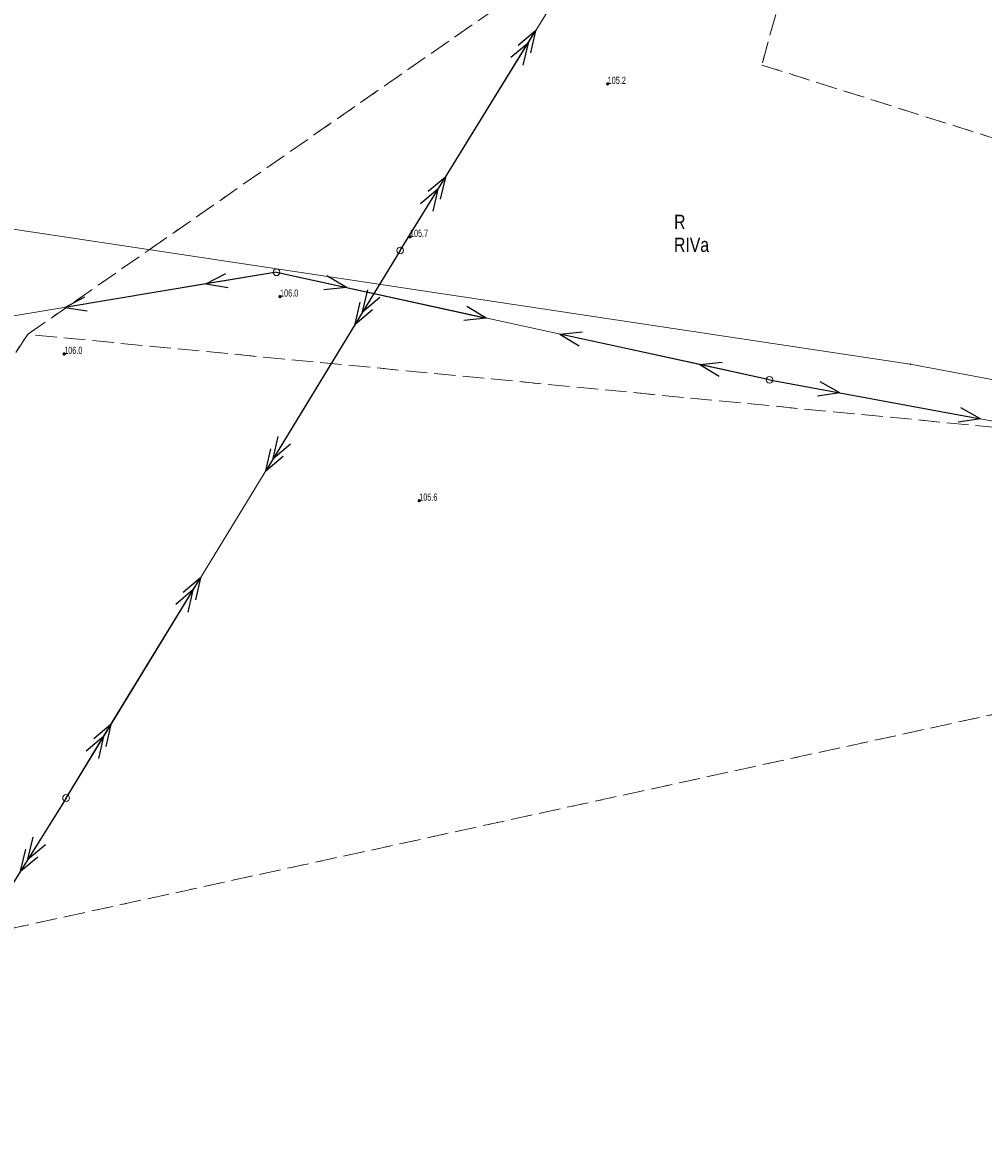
# Model space of a CAD drawing. Header units: inches. Extents: x 6497603 to 6502483, y 5925790 to 5934357.
# Tile 40 of 256: x 6499404 to 6499505, y 5926467 to 5926586. Entities that reach past the tile are written whole.
import ezdxf
from ezdxf.enums import TextEntityAlignment as Align

# ---------------------------------------------------------------- set-up
doc = ezdxf.new("R2010")
doc.units = ezdxf.units.IN
doc.header["$MEASUREMENT"] = 0
for name, pattern in [('219-1000', [0, 0]), ('egkk-1000', [3, 2.25, -0.75]), ('egug-1000', [1.5, 0.75, -0.75]), ('suep_nn_1000', [0, 0]), ('suep_sn_1000', [0, 0])]:
    doc.linetypes.add(name, pattern=pattern)
for name, color, linetype in [('203-punkt graniczny', 7, 'Continuous'), ('209-oznaczenie konturu klasyfikacyjnego', 7, 'Continuous'), ('210-oznaczenie konturu użytku gruntowego', 7, 'Continuous'), ('217-kontur klasyfikacyjny', 7, 'Continuous'), ('218-kontur użytku gruntowego', 7, 'Continuous'), ('219-działka ewidencyjna', 7, 'Continuous'), ('pikieta naturalna', 7, 'Continuous'), ('pikieta naturalna-Atr2', 7, 'Continuous'), ('przewód elektroenergetyczny niskiego napięcia', 7, 'Continuous'), ('przewód elektroenergetyczny średniego napięcia', 7, 'Continuous'), ('słup przewodów napowietrznych', 7, 'Continuous')]:
    doc.layers.add(name, color=color, linetype=linetype)
doc.styles.get("Standard").update_dxf_attribs({"font": 'arial.ttf'})

# ---------------------------------------------------------------- blocks, each defined once
blk = doc.blocks.new('203')
at = {"linetype": 'Continuous', "lineweight": 0}
h = blk.add_hatch(color=0, dxfattribs=at)
edge = h.paths.add_edge_path()
edge.add_arc((0, 0), 0.09, 0, 360)
blk = doc.blocks.new('US15')
at = {"color": 0, "linetype": 'Continuous', "lineweight": 13}
blk.add_circle((0, 0), 0.35, dxfattribs=at)
blk = doc.blocks.new('PW01')
at = {"linetype": 'Continuous', "lineweight": 13}
h = blk.add_hatch(color=0, dxfattribs=at)
edge = h.paths.add_edge_path()
edge.add_arc((0, 0), 0.18, 0, 360)
blk = doc.blocks.new('SUEP1')
at = {"color": 0, "linetype": 'Continuous'}
for p, q in [((0, 0), (7.5, 0)), ((7.5, 0), (5.25, 0.75)), ((7.5, 0), (5.25, -0.75)), ((7.5, 0), (22.5, 0)), ((22.5, 0), (20.25, 0.75)), ((22.5, 0), (20.25, -0.75))]:
    blk.add_line(p, q, dxfattribs=at)
blk = doc.blocks.new('SUEP2')
at = {"color": 0, "linetype": 'Continuous'}
for p, q in [((0, 0), (9.04, 0)), ((7.54, 0), (5.29, 0.75)), ((7.54, 0), (5.29, -0.75)), ((9.04, 0), (6.79, 0.75)), ((9.04, 0), (6.79, -0.75)), ((9.04, 0), (27.04, 0)), ((25.54, 0), (23.29, 0.75)), ((25.54, 0), (23.29, -0.75)), ((27.04, 0), (24.79, 0.75)), ((27.04, 0), (24.79, -0.75))]:
    blk.add_line(p, q, dxfattribs=at)

msp = doc.modelspace()

# ---------------------------------------------------------------- linework, layer by layer
at = {"layer": '217-kontur klasyfikacyjny', "color": 3, "linetype": 'egkk-1000', "lineweight": 18, "flags": 128}
for points in [[(6499417.25, 5926561.76), (6499490.08, 5926612.46)], [(6499490.08, 5926612.46), (6499481.46, 5926581.12)], [(6499481.46, 5926581.12), (6499525.94, 5926567.08)], [(6499404.5, 5926552.89), (6499417.25, 5926561.76)], [(6499357.25, 5926480.69), (6499404.5, 5926552.89)], [(6499518.05, 5926541.98), (6499404.5, 5926552.89)], [(6499592.23, 5926531.92), (6499357.25, 5926480.69)]]:
    msp.add_lwpolyline(points, dxfattribs=at)
at = {"layer": '218-kontur użytku gruntowego', "color": 3, "linetype": 'egug-1000', "lineweight": 18, "flags": 128}
for points in [[(6499417.25, 5926561.76), (6499490.08, 5926612.46)], [(6499490.08, 5926612.46), (6499481.46, 5926581.12)], [(6499481.46, 5926581.12), (6499525.94, 5926567.08)], [(6499404.5, 5926552.89), (6499417.25, 5926561.76)], [(6499357.25, 5926480.69), (6499404.5, 5926552.89)], [(6499518.05, 5926541.98), (6499404.5, 5926552.89)], [(6499592.23, 5926531.92), (6499357.25, 5926480.69)]]:
    msp.add_lwpolyline(points, dxfattribs=at)
at = {"layer": '219-działka ewidencyjna', "color": 3, "linetype": '219-1000', "lineweight": 18, "flags": 128}
for points in [[(6499497.03, 5926549.77), (6499384.85, 5926566.63)], [(6499619.82, 5926526.75), (6499497.03, 5926549.77)]]:
    msp.add_lwpolyline(points, dxfattribs=at)
at = {"layer": 'przewód elektroenergetyczny niskiego napięcia', "color": 1, "linetype": 'suep_nn_1000', "lineweight": 18, "flags": 128}
for points in [[(6499381.13, 5926551.19), (6499430.59, 5926559.4)], [(6499430.59, 5926559.4), (6499482.28, 5926548.12)], [(6499482.28, 5926548.12), (6499535.57, 5926538.27)]]:
    msp.add_lwpolyline(points, dxfattribs=at)
at = {"layer": 'przewód elektroenergetyczny średniego napięcia', "color": 1, "linetype": 'suep_sn_1000', "lineweight": 18, "flags": 128}
for points in [[(6499443.55, 5926561.68), (6499498.95, 5926651.48)], [(6499408.53, 5926504.3), (6499443.55, 5926561.68)], [(6499365.48, 5926435.38), (6499408.53, 5926504.3)]]:
    msp.add_lwpolyline(points, dxfattribs=at)

# ---------------------------------------------------------------- block references
at = {"layer": '203-punkt graniczny', "color": 3, "linetype": 'Continuous', "lineweight": 18}
msp.add_blockref('203', (6499497.03, 5926549.77), dxfattribs=at)
at = {"layer": 'pikieta naturalna', "color": 7, "linetype": 'Continuous', "lineweight": 13}
for p in [(6499465.31, 5926579.14), (6499444.58, 5926563.11), (6499430.96, 5926556.85), (6499408.33, 5926550.84), (6499445.55, 5926535.46)]:
    msp.add_blockref('PW01', p, dxfattribs=at)
at = {"layer": 'przewód elektroenergetyczny niskiego napięcia', "color": 1, "linetype": 'Continuous', "lineweight": 18}
for p, rotation in [((6499430.59, 5926559.4), 189.425), ((6499430.59, 5926559.4), 347.69), ((6499482.28, 5926548.12), 167.69), ((6499482.28, 5926548.12), 349.528)]:
    msp.add_blockref('SUEP1', p, dxfattribs=dict(at, rotation=rotation))
at = {"layer": 'przewód elektroenergetyczny średniego napięcia', "color": 1, "linetype": 'Continuous', "lineweight": 18}
for p, rotation in [((6499443.55, 5926561.68), 58.328), ((6499443.55, 5926561.68), 238.604), ((6499408.53, 5926504.3), 58.604), ((6499408.53, 5926504.3), 238.01)]:
    msp.add_blockref('SUEP2', p, dxfattribs=dict(at, rotation=rotation))
at = {"layer": 'słup przewodów napowietrznych', "color": 7, "linetype": 'Continuous', "lineweight": 18}
for p in [(6499443.55, 5926561.68), (6499430.59, 5926559.4), (6499482.28, 5926548.12), (6499408.53, 5926504.3)]:
    msp.add_blockref('US15', p, dxfattribs=at)

# ---------------------------------------------------------------- texts
at = {"layer": '209-oznaczenie konturu klasyfikacyjnego', "color": 3, "linetype": 'Continuous', "lineweight": 18, "width": 0.79}
msp.add_text('RIVa', height=1.5, dxfattribs=at).set_placement((6499472.26, 5926563.03), align=Align.TOP_LEFT)
at = {"layer": '210-oznaczenie konturu użytku gruntowego', "color": 3, "linetype": 'Continuous', "lineweight": 18, "width": 0.79}
msp.add_text('R', height=1.5, dxfattribs=at).set_placement((6499472.27, 5926563.93))
at = {"layer": 'pikieta naturalna-Atr2', "color": 7, "width": 0.667}
for s, p in [('105.2', (6499465.31, 5926579.14)), ('105.7', (6499444.58, 5926563.11)), ('106.0', (6499430.96, 5926556.85)), ('106.0', (6499408.33, 5926550.84)), ('105.6', (6499445.55, 5926535.46))]:
    msp.add_text(s, height=0.75, dxfattribs=at).set_placement(p)

doc.saveas('drawing.dxf')
